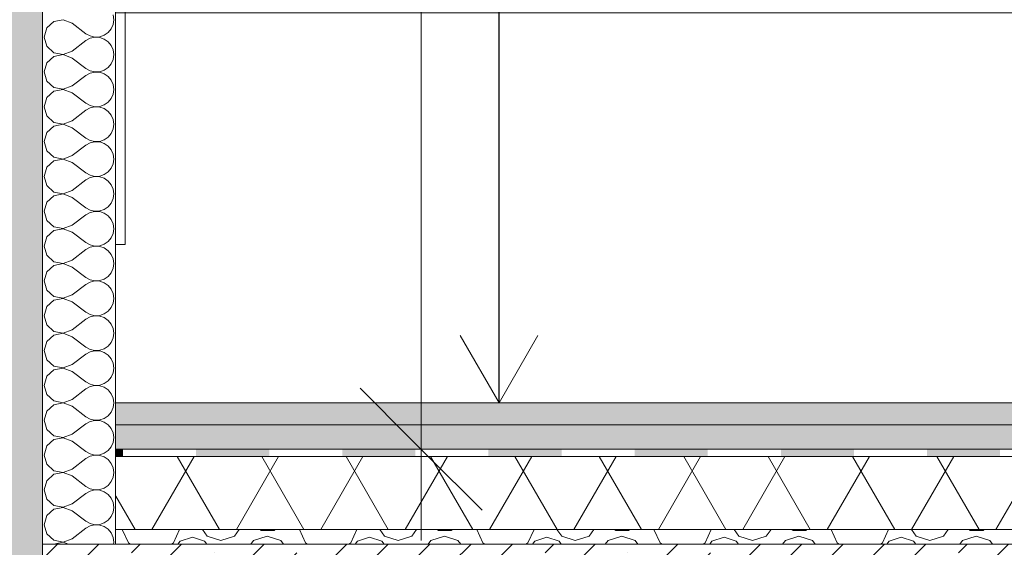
# Model space of a CAD drawing. Header units: millimetres. Extents: x -467606 to 1964440, y -17510 to 201584.
# Tile 13 of 43: x -457862 to -455841, y 3894 to 4976. Entities that reach past the tile are written whole.
import ezdxf

# ---------------------------------------------------------------- set-up
doc = ezdxf.new("R2010")
doc.units = ezdxf.units.MM
doc.header["$MEASUREMENT"] = 0
doc.set_wipeout_variables(frame=1)
doc.linetypes.add('Wipeout_Contour', pattern=[1000, 0, -1000])
for name, color, linetype, lineweight in [('0_Ном._пера__1', 7, 'Continuous', 0), ('0_Ном._пера__120', 7, 'Continuous', 0), ('АР-Стены_внешние_.АР_Ном._пера__1', 7, 'Continuous', 0), ('АР-Стены_внешние_.АР_Ном._пера__120', 7, 'Continuous', 0), ('АР-Стены_внутренние_пилоны.АР_Ном._пера__1', 7, 'Continuous', 0), ('АР-Чертеж-Размеры.АР_Ном._пера__1', 7, 'Continuous', 0), ('Разрез_Заливки_Ном._пера__1', 7, 'Continuous', 0)]:
    doc.layers.add(name, color=color, linetype=linetype, lineweight=lineweight)
for name, color, linetype in [('АР-Стены_внешние_.АР', 7, 'Continuous'), ('АР-Чертеж-Размеры.АР', 7, 'Continuous'), ('Разрез_Заливки', 7, 'Continuous')]:
    doc.layers.add(name, color=color, linetype=linetype)
doc.styles.add('РЎР“Р•РќР•Р\xa0Р\x98Р\xa0_РЎРўР\x98Р›Р¬_1', font='arial.ttf')
doc.styles.add('РЎР“Р•РќР•Р\xa0Р\x98Р\xa0_РЎРўР\x98Р›Р¬_2', font='arial.ttf')
doc.dimstyles.new('СГЕНЕРИР_СТИЛЬ__2', dxfattribs={"dimtxt": 350, "dimasz": 237.5, "dimexe": 0.18, "dimexo": 300000, "dimgap": 0, "dimtad": 1, "dimlfac": 0.001, "dimzin": 0, "dimdsep": 46, "dimtxsty": 'РЎР“Р•РќР•Р\xa0Р\x98Р\xa0_РЎРўР\x98Р›Р¬_1', "dimblk": 'ARROWHEAD_6', "dimblk1": 'ARROWHEAD_6', "dimblk2": 'ARROWHEAD_6', "dimcen": 0.09, "dimclrd": 7, "dimclre": 7, "dimclrt": 7, "dimadec": 0, "dimazin": 0, "dimtfac": 1, "dimtdec": 4, "dimtmove": 0, "dimatfit": 3, "dimfxl": 1, "dimtolj": 1, "dimtzin": 0, "dimarcsym": 0})
doc.dimstyles.new('СГЕНЕРИР_СТИЛЬ__7', dxfattribs={"dimtxt": 400, "dimasz": 237.5, "dimexe": 0.18, "dimexo": 2000, "dimgap": 0, "dimtad": 1, "dimlfac": 0.001, "dimzin": 0, "dimdsep": 46, "dimtxsty": 'РЎР“Р•РќР•Р\xa0Р\x98Р\xa0_РЎРўР\x98Р›Р¬_2', "dimblk": 'ARROWHEAD_6', "dimblk1": 'ARROWHEAD_6', "dimblk2": 'ARROWHEAD_6', "dimcen": 0.09, "dimclrd": 7, "dimclre": 7, "dimclrt": 7, "dimadec": 0, "dimazin": 0, "dimtfac": 1, "dimtdec": 4, "dimtmove": 0, "dimatfit": 3, "dimfxl": 1, "dimtolj": 1, "dimtzin": 0, "dimarcsym": 0})
doc.dimstyles.new('СГЕНЕРИР_СТИЛЬ__9', dxfattribs={"dimtxt": 0.18, "dimasz": 152, "dimexe": 0.18, "dimexo": 0.0625, "dimgap": 0, "dimtad": 0, "dimtih": 1, "dimtoh": 1, "dimdec": 4, "dimzin": 0, "dimdsep": 46, "dimcen": 0.09, "dimadec": 0, "dimazin": 0, "dimtfac": 1, "dimtdec": 4, "dimtmove": 0, "dimatfit": 3, "dimldrblk": 'ARROWHEAD_14', "dimfxl": 1, "dimtolj": 1, "dimtzin": 0, "dimarcsym": 0})
pattern_1 = [(0, (0, 0), (0, 259.80762), [16.25, -133.75]), (0, (75, 129.9), (0, 259.80762), [16.25, -133.75]), (60, (0, 0), (-225, 129.90381), [16.25, -133.75]), (60, (150, 0), (-225, 129.90381), [16.25, -133.75]), (120, (16.25, 0), (225, 129.90381), [16.25, -133.75]), (120, (166.25, 0), (225, 129.90381), [16.25, -133.75]), (0, (0, 25), (0, 50), [0, -50, 0, -75]), (45, (25, 25), (-35.355339, 35.355339), [0, -37.5, 0, -62.5])]
pattern_2 = [(45, (0, 0), (-84.852814, 84.852814), []), (45, (-42.43, 42.43), (-84.852814, 84.852814), [90, -30, 0, -30])]

# ---------------------------------------------------------------- blocks, each defined once
blk = doc.blocks.new('*X11')
at = {"layer": 'Разрез_Заливки_Ном._пера__1', "color": 7, "linetype": 'Continuous', "lineweight": 0}
for p, q in [((-457784.6, 3916.6), (-457774.9, 3930)), ((-457732.2, 3930), (-457729.8, 3927.9)), ((-457729.8, 3927.9), (-457703.5, 3927.9)), ((-457703.5, 3927.9), (-457701.1, 3930)), ((-457651.3, 3930), (-457638.8, 3902.6)), ((-457546.3, 3902.6), (-457533.8, 3930)), ((-457486.8, 3930), (-457477, 3916.6)), ((-457420.9, 3916.6), (-457411.2, 3930)), ((-457368.5, 3930), (-457366.1, 3927.9)), ((-457366.1, 3927.9), (-457339.8, 3927.9)), ((-457339.8, 3927.9), (-457337.4, 3930)), ((-457287.6, 3930), (-457275.1, 3902.6)), ((-457182.6, 3902.6), (-457170.1, 3930)), ((-457123.1, 3930), (-457113.3, 3916.6)), ((-457057.2, 3916.6), (-457047.5, 3930)), ((-457004.8, 3930), (-457002.3, 3927.9)), ((-457002.3, 3927.9), (-456976.1, 3927.9)), ((-456976.1, 3927.9), (-456973.7, 3930)), ((-456923.9, 3930), (-456911.4, 3902.6)), ((-456818.9, 3902.6), (-456806.4, 3930)), ((-456759.4, 3930), (-456749.6, 3916.6)), ((-456693.5, 3916.6), (-456683.8, 3930)), ((-456641.1, 3930), (-456638.6, 3927.9)), ((-456638.6, 3927.9), (-456612.4, 3927.9)), ((-456612.4, 3927.9), (-456609.9, 3930)), ((-456560.2, 3930), (-456547.7, 3902.6)), ((-456455.1, 3902.6), (-456442.6, 3930)), ((-456395.6, 3930), (-456385.9, 3916.6)), ((-456329.8, 3916.6), (-456320, 3930)), ((-456277.4, 3930), (-456274.9, 3927.9)), ((-456274.9, 3927.9), (-456248.7, 3927.9)), ((-456248.7, 3927.9), (-456246.2, 3930)), ((-456196.5, 3930), (-456184, 3902.6)), ((-456091.4, 3902.6), (-456078.9, 3930)), ((-456031.9, 3930), (-456022.2, 3916.6)), ((-455966.1, 3916.6), (-455956.3, 3930)), ((-455913.7, 3930), (-455911.2, 3927.9)), ((-455911.2, 3927.9), (-455885, 3927.9)), ((-455885, 3927.9), (-455882.5, 3930)), ((-457815.1, 3908.2), (-457812.7, 3907.5)), ((-457812.7, 3907.5), (-457784.6, 3916.6)), ((-457745.5, 3907.9), (-457751.2, 3900)), ((-457717.7, 3916.9), (-457745.5, 3907.9)), ((-457689.9, 3907.9), (-457717.7, 3916.9)), ((-457684.1, 3900), (-457689.9, 3907.9)), ((-457638.8, 3902.6), (-457634.7, 3900)), ((-457550.3, 3900), (-457546.3, 3902.6)), ((-457532.4, 3906.2), (-457537, 3900)), ((-457507.4, 3914.3), (-457532.4, 3906.2)), ((-457482.4, 3906.2), (-457507.4, 3914.3)), ((-457477.9, 3900), (-457482.4, 3906.2)), ((-457477, 3916.6), (-457449, 3907.5)), ((-457449, 3907.5), (-457420.9, 3916.6)), ((-457381.8, 3907.9), (-457387.5, 3900)), ((-457354, 3916.9), (-457381.8, 3907.9)), ((-457326.1, 3907.9), (-457354, 3916.9)), ((-457320.4, 3900), (-457326.1, 3907.9)), ((-457275.1, 3902.6), (-457271, 3900)), ((-457186.6, 3900), (-457182.6, 3902.6)), ((-457168.7, 3906.2), (-457173.2, 3900)), ((-457143.7, 3914.3), (-457168.7, 3906.2)), ((-457118.7, 3906.2), (-457143.7, 3914.3)), ((-457114.2, 3900), (-457118.7, 3906.2)), ((-457113.3, 3916.6), (-457085.3, 3907.5)), ((-457085.3, 3907.5), (-457057.2, 3916.6)), ((-457018.1, 3907.9), (-457023.8, 3900)), ((-456990.2, 3916.9), (-457018.1, 3907.9)), ((-456962.4, 3907.9), (-456990.2, 3916.9)), ((-456956.7, 3900), (-456962.4, 3907.9)), ((-456911.4, 3902.6), (-456907.3, 3900)), ((-456822.9, 3900), (-456818.9, 3902.6)), ((-456805, 3906.2), (-456809.5, 3900)), ((-456780, 3914.3), (-456805, 3906.2)), ((-456755, 3906.2), (-456780, 3914.3)), ((-456750.5, 3900), (-456755, 3906.2)), ((-456749.6, 3916.6), (-456721.6, 3907.5)), ((-456721.6, 3907.5), (-456693.5, 3916.6)), ((-456654.3, 3907.9), (-456660.1, 3900)), ((-456626.5, 3916.9), (-456654.3, 3907.9)), ((-456598.7, 3907.9), (-456626.5, 3916.9)), ((-456593, 3900), (-456598.7, 3907.9)), ((-456547.7, 3902.6), (-456543.6, 3900)), ((-456459.2, 3900), (-456455.1, 3902.6)), ((-456441.3, 3906.2), (-456445.8, 3900)), ((-456416.3, 3914.3), (-456441.3, 3906.2)), ((-456391.3, 3906.2), (-456416.3, 3914.3)), ((-456386.8, 3900), (-456391.3, 3906.2)), ((-456385.9, 3916.6), (-456357.8, 3907.5)), ((-456357.8, 3907.5), (-456329.8, 3916.6)), ((-456290.6, 3907.9), (-456296.4, 3900)), ((-456262.8, 3916.9), (-456290.6, 3907.9)), ((-456235, 3907.9), (-456262.8, 3916.9)), ((-456229.3, 3900), (-456235, 3907.9)), ((-456184, 3902.6), (-456179.9, 3900)), ((-456095.5, 3900), (-456091.4, 3902.6)), ((-456077.6, 3906.2), (-456082.1, 3900)), ((-456052.6, 3914.3), (-456077.6, 3906.2)), ((-456027.6, 3906.2), (-456052.6, 3914.3)), ((-456023.1, 3900), (-456027.6, 3906.2)), ((-456022.2, 3916.6), (-455994.1, 3907.5)), ((-455994.1, 3907.5), (-455966.1, 3916.6)), ((-455926.9, 3907.9), (-455932.7, 3900)), ((-455899.1, 3916.9), (-455926.9, 3907.9)), ((-455871.3, 3907.9), (-455899.1, 3916.9)), ((-455865.6, 3900), (-455871.3, 3907.9))]:
    blk.add_line(p, q, dxfattribs=at)
blk = doc.blocks.new('Штриховка_5_3', base_point=(0, 0))
at = {"color": 254, "linetype": 'Wipeout_Contour', "lineweight": 0, "ltscale": 1815908.31883856}
blk.add_wipeout([(-457815.1, 3900), (-450105.3, 3900), (-450105.3, 3930), (-457815.1, 3930)], dxfattribs=at).dxf.layer = 'Разрез_Заливки'
at = {"layer": 'Разрез_Заливки_Ном._пера__1', "color": 7, "linetype": 'Continuous', "lineweight": 0, "flags": 128}
blk.add_lwpolyline([(-457815.1, 3900), (-450105.3, 3900), (-450105.3, 3930), (-457815.1, 3930)], close=True, dxfattribs=at)
at = {"layer": 'Разрез_Заливки_Ном._пера__1', "color": 7, "linetype": 'Continuous', "lineweight": 0}
blk.add_blockref('*X11', (0, 0), dxfattribs=at)
blk = doc.blocks.new('*X23')
at = {"layer": 'Разрез_Заливки', "linetype": 'Continuous', "lineweight": 0, "true_color": 0x000000}
for points in [[(-457665.1, 4095), (-457665.1, 4080), (-457649.8, 4080), (-457649.8, 4095)], [(-457349.8, 4095), (-457499.8, 4095), (-457499.8, 4080), (-457349.8, 4080)], [(-457049.8, 4095), (-457199.8, 4095), (-457199.8, 4080), (-457049.8, 4080)], [(-456749.8, 4095), (-456899.8, 4095), (-456899.8, 4080), (-456749.8, 4080)], [(-456449.8, 4095), (-456599.8, 4095), (-456599.8, 4080), (-456449.8, 4080)], [(-456149.8, 4095), (-456299.8, 4095), (-456299.8, 4080), (-456149.8, 4080)], [(-455849.8, 4095), (-455999.8, 4095), (-455999.8, 4080), (-455849.8, 4080)]]:
    blk.add_hatch(color=18, dxfattribs=at).paths.add_polyline_path(points)
blk = doc.blocks.new('Штриховка_11_3', base_point=(0, 0))
at = {"color": 254, "linetype": 'Wipeout_Contour', "lineweight": 0, "ltscale": 1815614.411783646}
blk.add_wipeout([(-457665.1, 4080), (-450105.3, 4080), (-450105.3, 4095), (-457665.1, 4095)], dxfattribs=at).dxf.layer = 'Разрез_Заливки'
at = {"layer": 'Разрез_Заливки_Ном._пера__1', "color": 7, "linetype": 'Continuous', "lineweight": 0, "flags": 128}
blk.add_lwpolyline([(-457665.1, 4080), (-450105.3, 4080), (-450105.3, 4095), (-457665.1, 4095)], close=True, dxfattribs=at)
at = {"layer": 'Разрез_Заливки_Ном._пера__1', "color": 7, "linetype": 'Continuous', "lineweight": 0}
blk.add_blockref('*X23', (0, 0), dxfattribs=at)
blk = doc.blocks.new('*X127')
at = {"layer": 'АР-Стены_внешние_.АР_Ном._пера__120', "color": 7, "linetype": 'Continuous', "lineweight": 0}
for p, q in [((-457791.8, 4971.9), (-457806.2, 4958.8)), ((-457772.6, 4975.6), (-457791.8, 4971.9)), ((-457754.4, 4968.6), (-457772.6, 4975.6)), ((-457668.7, 4975.7), (-457670, 4985.5)), ((-457670, 4966), (-457668.7, 4975.7)), ((-457806.2, 4958.8), (-457811.5, 4940)), ((-457754.4, 4968.6), (-457725.8, 4947.1)), ((-457680.3, 4949.4), (-457674, 4956.9)), ((-457674, 4956.9), (-457670, 4966)), ((-457811.5, 4940), (-457806.2, 4921.2)), ((-457754.4, 4911.4), (-457725.8, 4932.9)), ((-457725.8, 4947.1), (-457717.2, 4942.4)), ((-457717.2, 4937.6), (-457725.8, 4932.9)), ((-457717.2, 4942.4), (-457707.6, 4940.1)), ((-457707.6, 4939.9), (-457717.2, 4937.6)), ((-457707.6, 4940.1), (-457697.7, 4940.6)), ((-457697.7, 4939.4), (-457707.6, 4939.9)), ((-457697.7, 4940.6), (-457688.4, 4943.8)), ((-457688.4, 4936.2), (-457697.7, 4939.4)), ((-457688.4, 4943.8), (-457680.3, 4949.4)), ((-457680.3, 4930.6), (-457688.4, 4936.2)), ((-457674, 4923.1), (-457680.3, 4930.6)), ((-457806.2, 4921.2), (-457791.8, 4908.1)), ((-457772.6, 4904.4), (-457754.4, 4911.4)), ((-457670, 4914), (-457674, 4923.1)), ((-457668.7, 4904.3), (-457670, 4914)), ((-457791.8, 4900.5), (-457806.2, 4887.3)), ((-457791.8, 4908.1), (-457772.6, 4904.4)), ((-457772.6, 4904.1), (-457791.8, 4900.5)), ((-457754.4, 4897.1), (-457772.6, 4904.1)), ((-457754.4, 4897.1), (-457725.8, 4875.7)), ((-457674, 4885.5), (-457670, 4894.5)), ((-457670, 4894.5), (-457668.7, 4904.3)), ((-457806.2, 4887.3), (-457811.5, 4868.6)), ((-457725.8, 4875.7), (-457717.2, 4870.9)), ((-457717.2, 4870.9), (-457707.6, 4868.7)), ((-457697.7, 4869.2), (-457688.4, 4872.3)), ((-457688.4, 4872.3), (-457680.3, 4877.9)), ((-457680.3, 4877.9), (-457674, 4885.5)), ((-457811.5, 4868.6), (-457806.2, 4849.8)), ((-457806.2, 4849.8), (-457791.8, 4836.6)), ((-457754.4, 4840), (-457725.8, 4861.4)), ((-457717.2, 4866.2), (-457725.8, 4861.4)), ((-457707.6, 4868.4), (-457717.2, 4866.2)), ((-457707.6, 4868.7), (-457697.7, 4869.2)), ((-457697.7, 4867.9), (-457707.6, 4868.4)), ((-457688.4, 4864.8), (-457697.7, 4867.9)), ((-457680.3, 4859.2), (-457688.4, 4864.8)), ((-457674, 4851.6), (-457680.3, 4859.2)), ((-457670, 4842.6), (-457674, 4851.6)), ((-457791.8, 4836.6), (-457772.6, 4833)), ((-457772.6, 4832.7), (-457791.8, 4829.1)), ((-457772.6, 4833), (-457754.4, 4840)), ((-457754.4, 4825.7), (-457772.6, 4832.7)), ((-457668.7, 4832.9), (-457670, 4842.6)), ((-457670, 4823.1), (-457668.7, 4832.9)), ((-457806.2, 4815.9), (-457811.5, 4797.1)), ((-457791.8, 4829.1), (-457806.2, 4815.9)), ((-457754.4, 4825.7), (-457725.8, 4804.3)), ((-457680.3, 4806.5), (-457674, 4814.1)), ((-457674, 4814.1), (-457670, 4823.1)), ((-457811.5, 4797.1), (-457806.2, 4778.4)), ((-457754.4, 4768.6), (-457725.8, 4790)), ((-457725.8, 4804.3), (-457717.2, 4799.5)), ((-457717.2, 4794.8), (-457725.8, 4790)), ((-457717.2, 4799.5), (-457707.6, 4797.3)), ((-457707.6, 4797), (-457717.2, 4794.8)), ((-457707.6, 4797.3), (-457697.7, 4797.8)), ((-457697.7, 4796.5), (-457707.6, 4797)), ((-457697.7, 4797.8), (-457688.4, 4800.9)), ((-457688.4, 4793.4), (-457697.7, 4796.5)), ((-457688.4, 4800.9), (-457680.3, 4806.5)), ((-457680.3, 4787.8), (-457688.4, 4793.4)), ((-457806.2, 4778.4), (-457791.8, 4765.2)), ((-457772.6, 4761.6), (-457754.4, 4768.6)), ((-457674, 4780.2), (-457680.3, 4787.8)), ((-457670, 4771.2), (-457674, 4780.2)), ((-457668.7, 4761.4), (-457670, 4771.2)), ((-457791.8, 4757.7), (-457806.2, 4744.5)), ((-457791.8, 4765.2), (-457772.6, 4761.6)), ((-457772.6, 4761.3), (-457791.8, 4757.7)), ((-457754.4, 4754.3), (-457772.6, 4761.3)), ((-457754.4, 4754.3), (-457725.8, 4732.9)), ((-457674, 4742.7), (-457670, 4751.7)), ((-457670, 4751.7), (-457668.7, 4761.4)), ((-457806.2, 4744.5), (-457811.5, 4725.7)), ((-457725.8, 4732.9), (-457717.2, 4728.1)), ((-457697.7, 4726.3), (-457688.4, 4729.5)), ((-457688.4, 4729.5), (-457680.3, 4735.1)), ((-457680.3, 4735.1), (-457674, 4742.7)), ((-457811.5, 4725.7), (-457806.2, 4706.9)), ((-457754.4, 4697.1), (-457725.8, 4718.6)), ((-457717.2, 4723.3), (-457725.8, 4718.6)), ((-457717.2, 4728.1), (-457707.6, 4725.9)), ((-457707.6, 4725.6), (-457717.2, 4723.3)), ((-457707.6, 4725.9), (-457697.7, 4726.3)), ((-457697.7, 4725.1), (-457707.6, 4725.6)), ((-457688.4, 4721.9), (-457697.7, 4725.1)), ((-457680.3, 4716.4), (-457688.4, 4721.9)), ((-457674, 4708.8), (-457680.3, 4716.4)), ((-457670, 4699.8), (-457674, 4708.8)), ((-457806.2, 4706.9), (-457791.8, 4693.8)), ((-457791.8, 4693.8), (-457772.6, 4690.1)), ((-457772.6, 4689.9), (-457791.8, 4686.2)), ((-457772.6, 4690.1), (-457754.4, 4697.1)), ((-457754.4, 4682.9), (-457772.6, 4689.9)), ((-457668.7, 4690), (-457670, 4699.8)), ((-457670, 4680.2), (-457668.7, 4690)), ((-457806.2, 4673.1), (-457811.5, 4654.3)), ((-457791.8, 4686.2), (-457806.2, 4673.1)), ((-457754.4, 4682.9), (-457725.8, 4661.4)), ((-457680.3, 4663.6), (-457674, 4671.2)), ((-457674, 4671.2), (-457670, 4680.2)), ((-457811.5, 4654.3), (-457806.2, 4635.5)), ((-457725.8, 4661.4), (-457717.2, 4656.7)), ((-457717.2, 4651.9), (-457725.8, 4647.1)), ((-457717.2, 4656.7), (-457707.6, 4654.4)), ((-457707.6, 4654.1), (-457717.2, 4651.9)), ((-457707.6, 4654.4), (-457697.7, 4654.9)), ((-457697.7, 4653.7), (-457707.6, 4654.1)), ((-457697.7, 4654.9), (-457688.4, 4658.1)), ((-457688.4, 4650.5), (-457697.7, 4653.7)), ((-457688.4, 4658.1), (-457680.3, 4663.6)), ((-457680.3, 4644.9), (-457688.4, 4650.5)), ((-457806.2, 4635.5), (-457791.8, 4622.3)), ((-457754.4, 4625.7), (-457725.8, 4647.1)), ((-457674, 4637.3), (-457680.3, 4644.9)), ((-457670, 4628.3), (-457674, 4637.3)), ((-457668.7, 4618.6), (-457670, 4628.3)), ((-457791.8, 4614.8), (-457806.2, 4601.6)), ((-457791.8, 4622.3), (-457772.6, 4618.7)), ((-457772.6, 4618.4), (-457791.8, 4614.8)), ((-457772.6, 4618.7), (-457754.4, 4625.7)), ((-457754.4, 4611.4), (-457772.6, 4618.4)), ((-457754.4, 4611.4), (-457725.8, 4590)), ((-457674, 4599.8), (-457670, 4608.8)), ((-457670, 4608.8), (-457668.7, 4618.6)), ((-457806.2, 4601.6), (-457811.5, 4582.9)), ((-457725.8, 4590), (-457717.2, 4585.2)), ((-457688.4, 4586.6), (-457680.3, 4592.2)), ((-457680.3, 4592.2), (-457674, 4599.8)), ((-457811.5, 4582.9), (-457806.2, 4564.1)), ((-457754.4, 4554.3), (-457725.8, 4575.7)), ((-457717.2, 4580.5), (-457725.8, 4575.7)), ((-457717.2, 4585.2), (-457707.6, 4583)), ((-457707.6, 4582.7), (-457717.2, 4580.5)), ((-457707.6, 4583), (-457697.7, 4583.5)), ((-457697.7, 4582.2), (-457707.6, 4582.7)), ((-457697.7, 4583.5), (-457688.4, 4586.6)), ((-457688.4, 4579.1), (-457697.7, 4582.2)), ((-457680.3, 4573.5), (-457688.4, 4579.1)), ((-457674, 4565.9), (-457680.3, 4573.5)), ((-457806.2, 4564.1), (-457791.8, 4550.9)), ((-457791.8, 4550.9), (-457772.6, 4547.3)), ((-457772.6, 4547), (-457791.8, 4543.4)), ((-457772.6, 4547.3), (-457754.4, 4554.3)), ((-457754.4, 4540), (-457772.6, 4547)), ((-457670, 4556.9), (-457674, 4565.9)), ((-457668.7, 4547.1), (-457670, 4556.9)), ((-457670, 4537.4), (-457668.7, 4547.1)), ((-457806.2, 4530.2), (-457811.5, 4511.4)), ((-457791.8, 4543.4), (-457806.2, 4530.2)), ((-457754.4, 4540), (-457725.8, 4518.6)), ((-457680.3, 4520.8), (-457674, 4528.4)), ((-457674, 4528.4), (-457670, 4537.4)), ((-457811.5, 4511.4), (-457806.2, 4492.7)), ((-457725.8, 4518.6), (-457717.2, 4513.8)), ((-457717.2, 4509.1), (-457725.8, 4504.3)), ((-457717.2, 4513.8), (-457707.6, 4511.6)), ((-457707.6, 4511.3), (-457717.2, 4509.1)), ((-457707.6, 4511.6), (-457697.7, 4512.1)), ((-457697.7, 4510.8), (-457707.6, 4511.3)), ((-457697.7, 4512.1), (-457688.4, 4515.2)), ((-457688.4, 4507.7), (-457697.7, 4510.8)), ((-457688.4, 4515.2), (-457680.3, 4520.8)), ((-457680.3, 4502.1), (-457688.4, 4507.7)), ((-457806.2, 4492.7), (-457791.8, 4479.5)), ((-457754.4, 4482.9), (-457725.8, 4504.3)), ((-457674, 4494.5), (-457680.3, 4502.1)), ((-457670, 4485.5), (-457674, 4494.5)), ((-457791.8, 4471.9), (-457806.2, 4458.8)), ((-457791.8, 4479.5), (-457772.6, 4475.9)), ((-457772.6, 4475.6), (-457791.8, 4471.9)), ((-457772.6, 4475.9), (-457754.4, 4482.9)), ((-457754.4, 4468.6), (-457772.6, 4475.6)), ((-457754.4, 4468.6), (-457725.8, 4447.1)), ((-457674, 4456.9), (-457670, 4466)), ((-457668.7, 4475.7), (-457670, 4485.5)), ((-457670, 4466), (-457668.7, 4475.7)), ((-457806.2, 4458.8), (-457811.5, 4440)), ((-457725.8, 4447.1), (-457717.2, 4442.4)), ((-457688.4, 4443.8), (-457680.3, 4449.4)), ((-457680.3, 4449.4), (-457674, 4456.9)), ((-457811.5, 4440), (-457806.2, 4421.2)), ((-457754.4, 4411.4), (-457725.8, 4432.9)), ((-457717.2, 4437.6), (-457725.8, 4432.9)), ((-457717.2, 4442.4), (-457707.6, 4440.1)), ((-457707.6, 4439.9), (-457717.2, 4437.6)), ((-457707.6, 4440.1), (-457697.7, 4440.6)), ((-457697.7, 4439.4), (-457707.6, 4439.9)), ((-457697.7, 4440.6), (-457688.4, 4443.8)), ((-457688.4, 4436.2), (-457697.7, 4439.4)), ((-457680.3, 4430.6), (-457688.4, 4436.2)), ((-457674, 4423.1), (-457680.3, 4430.6)), ((-457806.2, 4421.2), (-457791.8, 4408.1)), ((-457791.8, 4408.1), (-457772.6, 4404.4)), ((-457772.6, 4404.4), (-457754.4, 4411.4)), ((-457670, 4414), (-457674, 4423.1)), ((-457668.7, 4404.3), (-457670, 4414)), ((-457806.2, 4387.3), (-457811.5, 4368.6)), ((-457791.8, 4400.5), (-457806.2, 4387.3)), ((-457772.6, 4404.1), (-457791.8, 4400.5)), ((-457754.4, 4397.1), (-457772.6, 4404.1)), ((-457754.4, 4397.1), (-457725.8, 4375.7)), ((-457680.3, 4377.9), (-457674, 4385.5)), ((-457674, 4385.5), (-457670, 4394.5)), ((-457670, 4394.5), (-457668.7, 4404.3)), ((-457811.5, 4368.6), (-457806.2, 4349.8)), ((-457725.8, 4375.7), (-457717.2, 4370.9)), ((-457717.2, 4366.2), (-457725.8, 4361.4)), ((-457717.2, 4370.9), (-457707.6, 4368.7)), ((-457707.6, 4368.4), (-457717.2, 4366.2)), ((-457707.6, 4368.7), (-457697.7, 4369.2)), ((-457697.7, 4367.9), (-457707.6, 4368.4)), ((-457697.7, 4369.2), (-457688.4, 4372.3)), ((-457688.4, 4364.8), (-457697.7, 4367.9)), ((-457688.4, 4372.3), (-457680.3, 4377.9)), ((-457680.3, 4359.2), (-457688.4, 4364.8)), ((-457806.2, 4349.8), (-457791.8, 4336.6)), ((-457754.4, 4340), (-457725.8, 4361.4)), ((-457674, 4351.6), (-457680.3, 4359.2)), ((-457670, 4342.6), (-457674, 4351.6)), ((-457791.8, 4329.1), (-457806.2, 4315.9)), ((-457791.8, 4336.6), (-457772.6, 4333)), ((-457772.6, 4332.7), (-457791.8, 4329.1)), ((-457772.6, 4333), (-457754.4, 4340)), ((-457754.4, 4325.7), (-457772.6, 4332.7)), ((-457754.4, 4325.7), (-457725.8, 4304.3)), ((-457668.7, 4332.9), (-457670, 4342.6)), ((-457670, 4323.1), (-457668.7, 4332.9)), ((-457806.2, 4315.9), (-457811.5, 4297.1)), ((-457725.8, 4304.3), (-457717.2, 4299.5)), ((-457688.4, 4300.9), (-457680.3, 4306.5)), ((-457680.3, 4306.5), (-457674, 4314.1)), ((-457674, 4314.1), (-457670, 4323.1)), ((-457811.5, 4297.1), (-457806.2, 4278.4)), ((-457754.4, 4268.6), (-457725.8, 4290)), ((-457717.2, 4294.8), (-457725.8, 4290)), ((-457717.2, 4299.5), (-457707.6, 4297.3)), ((-457707.6, 4297), (-457717.2, 4294.8)), ((-457707.6, 4297.3), (-457697.7, 4297.8)), ((-457697.7, 4296.5), (-457707.6, 4297)), ((-457697.7, 4297.8), (-457688.4, 4300.9)), ((-457688.4, 4293.4), (-457697.7, 4296.5)), ((-457680.3, 4287.8), (-457688.4, 4293.4)), ((-457674, 4280.2), (-457680.3, 4287.8)), ((-457806.2, 4278.4), (-457791.8, 4265.2)), ((-457791.8, 4265.2), (-457772.6, 4261.6)), ((-457772.6, 4261.6), (-457754.4, 4268.6)), ((-457670, 4271.2), (-457674, 4280.2)), ((-457668.7, 4261.4), (-457670, 4271.2)), ((-457806.2, 4244.5), (-457811.5, 4225.7)), ((-457791.8, 4257.7), (-457806.2, 4244.5)), ((-457772.6, 4261.3), (-457791.8, 4257.7)), ((-457754.4, 4254.3), (-457772.6, 4261.3)), ((-457754.4, 4254.3), (-457725.8, 4232.9)), ((-457674, 4242.7), (-457670, 4251.7)), ((-457670, 4251.7), (-457668.7, 4261.4)), ((-457811.5, 4225.7), (-457806.2, 4206.9)), ((-457725.8, 4232.9), (-457717.2, 4228.1)), ((-457717.2, 4223.3), (-457725.8, 4218.6)), ((-457717.2, 4228.1), (-457707.6, 4225.9)), ((-457707.6, 4225.6), (-457717.2, 4223.3)), ((-457707.6, 4225.9), (-457697.7, 4226.3)), ((-457697.7, 4225.1), (-457707.6, 4225.6)), ((-457697.7, 4226.3), (-457688.4, 4229.5)), ((-457688.4, 4221.9), (-457697.7, 4225.1)), ((-457688.4, 4229.5), (-457680.3, 4235.1)), ((-457680.3, 4235.1), (-457674, 4242.7)), ((-457806.2, 4206.9), (-457791.8, 4193.8)), ((-457754.4, 4197.1), (-457725.8, 4218.6)), ((-457680.3, 4216.4), (-457688.4, 4221.9)), ((-457674, 4208.8), (-457680.3, 4216.4)), ((-457670, 4199.8), (-457674, 4208.8)), ((-457791.8, 4186.2), (-457806.2, 4173.1)), ((-457791.8, 4193.8), (-457772.6, 4190.1)), ((-457772.6, 4189.9), (-457791.8, 4186.2)), ((-457772.6, 4190.1), (-457754.4, 4197.1)), ((-457754.4, 4182.9), (-457772.6, 4189.9)), ((-457754.4, 4182.9), (-457725.8, 4161.4)), ((-457668.7, 4190), (-457670, 4199.8)), ((-457670, 4180.2), (-457668.7, 4190)), ((-457806.2, 4173.1), (-457811.5, 4154.3)), ((-457688.4, 4158.1), (-457680.3, 4163.6)), ((-457680.3, 4163.6), (-457674, 4171.2)), ((-457674, 4171.2), (-457670, 4180.2)), ((-457811.5, 4154.3), (-457806.2, 4135.5)), ((-457754.4, 4125.7), (-457725.8, 4147.1)), ((-457725.8, 4161.4), (-457717.2, 4156.7)), ((-457717.2, 4151.9), (-457725.8, 4147.1)), ((-457717.2, 4156.7), (-457707.6, 4154.4)), ((-457707.6, 4154.1), (-457717.2, 4151.9)), ((-457707.6, 4154.4), (-457697.7, 4154.9)), ((-457697.7, 4153.7), (-457707.6, 4154.1)), ((-457697.7, 4154.9), (-457688.4, 4158.1)), ((-457688.4, 4150.5), (-457697.7, 4153.7)), ((-457680.3, 4144.9), (-457688.4, 4150.5)), ((-457674, 4137.3), (-457680.3, 4144.9)), ((-457806.2, 4135.5), (-457791.8, 4122.3)), ((-457791.8, 4122.3), (-457772.6, 4118.7)), ((-457772.6, 4118.7), (-457754.4, 4125.7)), ((-457670, 4128.3), (-457674, 4137.3)), ((-457668.7, 4118.6), (-457670, 4128.3)), ((-457791.8, 4114.8), (-457806.2, 4101.6)), ((-457772.6, 4118.4), (-457791.8, 4114.8)), ((-457754.4, 4111.4), (-457772.6, 4118.4)), ((-457754.4, 4111.4), (-457725.8, 4090)), ((-457674, 4099.8), (-457670, 4108.8)), ((-457670, 4108.8), (-457668.7, 4118.6)), ((-457806.2, 4101.6), (-457811.5, 4082.9)), ((-457811.5, 4082.9), (-457806.2, 4064.1)), ((-457725.8, 4090), (-457717.2, 4085.2)), ((-457717.2, 4085.2), (-457707.6, 4083)), ((-457707.6, 4082.7), (-457717.2, 4080.5)), ((-457707.6, 4083), (-457697.7, 4083.5)), ((-457697.7, 4082.2), (-457707.6, 4082.7)), ((-457697.7, 4083.5), (-457688.4, 4086.6)), ((-457688.4, 4079.1), (-457697.7, 4082.2)), ((-457688.4, 4086.6), (-457680.3, 4092.2)), ((-457680.3, 4092.2), (-457674, 4099.8)), ((-457806.2, 4064.1), (-457791.8, 4050.9)), ((-457754.4, 4054.3), (-457725.8, 4075.7)), ((-457717.2, 4080.5), (-457725.8, 4075.7)), ((-457680.3, 4073.5), (-457688.4, 4079.1)), ((-457674, 4065.9), (-457680.3, 4073.5)), ((-457670, 4056.9), (-457674, 4065.9)), ((-457791.8, 4043.4), (-457806.2, 4030.2)), ((-457791.8, 4050.9), (-457772.6, 4047.3)), ((-457772.6, 4047), (-457791.8, 4043.4)), ((-457772.6, 4047.3), (-457754.4, 4054.3)), ((-457754.4, 4040), (-457772.6, 4047)), ((-457668.7, 4047.1), (-457670, 4056.9)), ((-457670, 4037.4), (-457668.7, 4047.1)), ((-457806.2, 4030.2), (-457811.5, 4011.4)), ((-457754.4, 4040), (-457725.8, 4018.6)), ((-457680.3, 4020.8), (-457674, 4028.4)), ((-457674, 4028.4), (-457670, 4037.4)), ((-457811.5, 4011.4), (-457806.2, 3992.7)), ((-457754.4, 3982.9), (-457725.8, 4004.3)), ((-457725.8, 4018.6), (-457717.2, 4013.8)), ((-457717.2, 4009.1), (-457725.8, 4004.3)), ((-457717.2, 4013.8), (-457707.6, 4011.6)), ((-457707.6, 4011.3), (-457717.2, 4009.1)), ((-457707.6, 4011.6), (-457697.7, 4012.1)), ((-457697.7, 4010.8), (-457707.6, 4011.3)), ((-457697.7, 4012.1), (-457688.4, 4015.2)), ((-457688.4, 4007.7), (-457697.7, 4010.8)), ((-457688.4, 4015.2), (-457680.3, 4020.8)), ((-457680.3, 4002.1), (-457688.4, 4007.7)), ((-457674, 3994.5), (-457680.3, 4002.1)), ((-457806.2, 3992.7), (-457791.8, 3979.5)), ((-457772.6, 3975.9), (-457754.4, 3982.9)), ((-457670, 3985.5), (-457674, 3994.5)), ((-457668.7, 3975.7), (-457670, 3985.5)), ((-457791.8, 3971.9), (-457806.2, 3958.8)), ((-457791.8, 3979.5), (-457772.6, 3975.9)), ((-457772.6, 3975.6), (-457791.8, 3971.9)), ((-457754.4, 3968.6), (-457772.6, 3975.6)), ((-457754.4, 3968.6), (-457725.8, 3947.1)), ((-457674, 3956.9), (-457670, 3966)), ((-457670, 3966), (-457668.7, 3975.7)), ((-457806.2, 3958.8), (-457811.5, 3940)), ((-457725.8, 3947.1), (-457717.2, 3942.4)), ((-457717.2, 3942.4), (-457707.6, 3940.1)), ((-457707.6, 3940.1), (-457697.7, 3940.6)), ((-457697.7, 3940.6), (-457688.4, 3943.8)), ((-457688.4, 3943.8), (-457680.3, 3949.4)), ((-457680.3, 3949.4), (-457674, 3956.9)), ((-457811.5, 3940), (-457806.2, 3921.2)), ((-457806.2, 3921.2), (-457791.8, 3908.1)), ((-457754.4, 3911.4), (-457725.8, 3932.9)), ((-457717.2, 3937.6), (-457725.8, 3932.9)), ((-457707.6, 3939.9), (-457717.2, 3937.6)), ((-457697.7, 3939.4), (-457707.6, 3939.9)), ((-457688.4, 3936.2), (-457697.7, 3939.4)), ((-457680.3, 3930.6), (-457688.4, 3936.2)), ((-457674, 3923.1), (-457680.3, 3930.6)), ((-457670, 3914), (-457674, 3923.1)), ((-457791.8, 3900.5), (-457792.3, 3900)), ((-457791.8, 3908.1), (-457772.6, 3904.4)), ((-457772.6, 3904.1), (-457791.8, 3900.5)), ((-457772.6, 3904.4), (-457754.4, 3911.4)), ((-457761.8, 3900), (-457772.6, 3904.1)), ((-457668.7, 3904.3), (-457670, 3914)), ((-457669.3, 3900), (-457668.7, 3904.3))]:
    blk.add_line(p, q, dxfattribs=at)
blk = doc.blocks.new('Штриховка_63_3', base_point=(0, 0))
at = {"color": 254, "linetype": 'Wipeout_Contour', "lineweight": 0, "ltscale": 1831096.103086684}
blk.add_wipeout([(-457665.1, 3900), (-457665.1, 6850), (-457815.1, 6850), (-457815.1, 3900)], dxfattribs=at).dxf.layer = 'АР-Стены_внешние_.АР'
at = {"layer": 'АР-Стены_внешние_.АР_Ном._пера__1', "color": 7, "linetype": 'Continuous', "lineweight": 0, "flags": 128}
blk.add_lwpolyline([(-457665.1, 3900), (-457815.1, 3900), (-457815.1, 6850), (-457665.1, 6850)], close=True, dxfattribs=at)
at = {"layer": 'АР-Стены_внешние_.АР_Ном._пера__120', "color": 7, "linetype": 'Continuous', "lineweight": 0}
blk.add_blockref('*X127', (0, 0), dxfattribs=at)
blk = doc.blocks.new('*D153')
at = {"layer": 'АР-Чертеж-Размеры.АР_Ном._пера__1', "color": 7, "linetype": 'Continuous', "lineweight": 0, "transparency": 16777216}
for p, q in [((-457038, 7640), (-457038, 7827.5)), ((-456913, 7515), (-457163, 7765)), ((-456803.6, 7640), (-457272.3, 7640)), ((-457038, 4095), (-457038, 7640)), ((-457163, 4220), (-456913, 3970)), ((-456803.6, 4095), (-457272.3, 4095)), ((-457038, 3907.5), (-457038, 4095))]:
    blk.add_line(p, q, dxfattribs=at)
at = {"layer": 'АР-Чертеж-Размеры.АР_Ном._пера__1', "color": 7, "lineweight": 0, "transparency": 16777216, "insert": (-457108, 5400.4), "char_height": 350, "attachment_point": 7, "rotation": 90, "style": 'РЎР“Р•РќР•Р\xa0Р\x98Р\xa0_РЎРўР\x98Р›Р¬_1'}
blk.add_mtext('\\A1;{\\pql;\\fArial|b0|i0|c204|p0;\\W1.000000;3,54}', dxfattribs=at)
blk = doc.blocks.new('ARROWHEAD_6')
at = {"color": 0, "linetype": 'Continuous', "lineweight": 0}
for p, q in [((-0.5, -0.5), (0.5, 0.5)), ((0, 0), (-1, 0))]:
    blk.add_line(p, q, dxfattribs=at)
blk = doc.blocks.new('*D301')
at = {"layer": 'АР-Чертеж-Размеры.АР_Ном._пера__1', "color": 7, "linetype": 'Continuous', "lineweight": 0, "transparency": 16777216}
for p, q in [((-465214, 60060), (-465214, 60247.5)), ((-465089, 59935), (-465339, 60185)), ((-449955.3, 60060), (-465448.4, 60060)), ((-465214, 349.8), (-465214, 60060)), ((-465339, 474.8), (-465089, 224.8)), ((-464979.6, 349.8), (-465448.4, 349.8)), ((-465214, 162.3), (-465214, 349.8))]:
    blk.add_line(p, q, dxfattribs=at)
at = {"layer": 'АР-Чертеж-Размеры.АР_Ном._пера__1', "color": 7, "lineweight": 0, "transparency": 16777216, "insert": (-465294, 29518.5), "char_height": 400, "attachment_point": 7, "rotation": 90, "style": 'РЎР“Р•РќР•Р\xa0Р\x98Р\xa0_РЎРўР\x98Р›Р¬_2'}
blk.add_mtext('\\A1;{\\pql;\\fArial|b0|i0|c204|p0;\\W1.000000;59,71}', dxfattribs=at)
blk = doc.blocks.new('ARROWHEAD_14')
at = {"color": 0, "linetype": 'Continuous', "lineweight": 0}
blk.add_line((0, 0), (-1, 0), dxfattribs=at)
at = {"color": 0, "linetype": 'Continuous', "lineweight": 0, "flags": 128}
blk.add_lwpolyline([(-0.9093, 0.525), (0, 0), (-0.9093, -0.525)], dxfattribs=at)

msp = doc.modelspace()

# ---------------------------------------------------------------- linework, layer by layer
at = {"layer": '0_Ном._пера__1', "color": 7, "linetype": 'Continuous', "lineweight": 0, "flags": 128}
msp.add_lwpolyline([(-457665.093, 4190), (-450206.301, 4190), (-450206.301, 4990), (-457665.093, 4990)], close=True, dxfattribs=at)

# ---------------------------------------------------------------- wipeouts: each hides what was drawn before it
at = {"color": 254, "linetype": 'Wipeout_Contour', "lineweight": 0, "ltscale": 1815615.589996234}
msp.add_wipeout([(-457665.093, 4095), (-450105.3, 4095), (-450105.301, 4145), (-457665.093, 4145)], dxfattribs=at).dxf.layer = 'Разрез_Заливки'
at = {"color": 254, "linetype": 'Wipeout_Contour', "lineweight": 0, "ltscale": 1815911.483104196}
msp.add_wipeout([(-457815.093, 3930), (-450105.301, 3930), (-450105.301, 4080), (-457815.093, 4080)], dxfattribs=at).dxf.layer = 'Разрез_Заливки'

# ---------------------------------------------------------------- next in the draw order: hatches: boundary and pattern name
at = {"layer": 'Разрез_Заливки_Ном._пера__1', "linetype": 'Continuous', "lineweight": 0}
h = msp.add_hatch(dxfattribs=at)
h.set_pattern_fill('01_ЦП_СТЯЖКА_1_20_0003', style=0, pattern_type=2)
h.set_pattern_definition(pattern_1)
h.paths.add_polyline_path([(-457665.093, 4095), (-450105.3, 4095), (-450105.301, 4145), (-457665.093, 4145)])
h = msp.add_hatch(dxfattribs=at)
h.set_pattern_fill('ИЗОЛЯЦИЯ_02_0003', style=0, pattern_type=2)
h.set_pattern_definition([(60, (0, 0), (-129.90381, 75), []), (120, (0, 0), (129.90381, 75), [])])
h.paths.add_polyline_path([(-457815.093, 3930), (-450105.301, 3930), (-450105.301, 4080), (-457815.093, 4080)])

# ---------------------------------------------------------------- next in the draw order: linework, layer by layer
at = {"layer": 'Разрез_Заливки_Ном._пера__1', "color": 7, "linetype": 'Continuous', "lineweight": 0, "flags": 128}
msp.add_lwpolyline([(-457665.093, 4095), (-450105.3, 4095), (-450105.301, 4145), (-457665.093, 4145)], close=True, dxfattribs=at)

# ---------------------------------------------------------------- next in the draw order: block references
at = {"layer": 'Разрез_Заливки_Ном._пера__1', "color": 7, "linetype": 'Continuous', "lineweight": 0}
for name in ['Штриховка_11_3', 'Штриховка_5_3']:
    msp.add_blockref(name, (0, 0), dxfattribs=at)

# ---------------------------------------------------------------- next in the draw order: wipeouts: each hides what was drawn before it
at = {"color": 254, "linetype": 'Wipeout_Contour', "lineweight": 0, "ltscale": 1815617.326717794}
msp.add_wipeout([(-457665.094, 4145), (-450105.301, 4145), (-450105.302, 4190), (-457665.094, 4190)], dxfattribs=at).dxf.layer = 'Разрез_Заливки'

# ---------------------------------------------------------------- next in the draw order: hatches: boundary and pattern name
at = {"layer": 'Разрез_Заливки_Ном._пера__1', "linetype": 'Continuous', "lineweight": 0}
h = msp.add_hatch(dxfattribs=at)
h.set_pattern_fill('01_ЦП_СТЯЖКА_1_20_0003', style=0, pattern_type=2)
h.set_pattern_definition(pattern_1)
h.paths.add_polyline_path([(-457665.094, 4145), (-450105.301, 4145), (-450105.302, 4190), (-457665.094, 4190)])

# ---------------------------------------------------------------- next in the draw order: linework, layer by layer
at = {"layer": 'Разрез_Заливки_Ном._пера__1', "color": 7, "linetype": 'Continuous', "lineweight": 0, "flags": 128}
msp.add_lwpolyline([(-457665.094, 4145), (-450105.301, 4145), (-450105.302, 4190), (-457665.094, 4190)], close=True, dxfattribs=at)

# ---------------------------------------------------------------- next in the draw order: leaders
at = {"layer": '0_Ном._пера__120', "color": 7, "linetype": 'Continuous', "lineweight": 0, "annotation_type": 0, "has_hookline": 1, "hookline_direction": 0, "text_width": 1199.524}
msp.add_leader([(-456878.051, 4190), (-456878.051, 6124.658), (-455278.301, 5933.476)], dimstyle='СГЕНЕРИР_СТИЛЬ__9', dxfattribs=at)

# ---------------------------------------------------------------- next in the draw order: block references
at = {"layer": 'АР-Стены_внешние_.АР_Ном._пера__120', "color": 7, "linetype": 'Continuous', "lineweight": 0}
msp.add_blockref('Штриховка_63_3', (0, 0), dxfattribs=at)

# ---------------------------------------------------------------- next in the draw order: hatches: boundary and pattern name
at = {"layer": 'АР-Стены_внутренние_пилоны.АР_Ном._пера__1', "linetype": 'Continuous', "lineweight": 0}
h = msp.add_hatch(dxfattribs=at)
h.set_pattern_fill('ЖЕЛЕЗОБЕТОН__PROJECT__0003', style=0, pattern_type=2)
h.set_pattern_definition(pattern_2)
h.paths.add_polyline_path([(-457815.093, -4799.999), (-458015.093, -4799.999), (-458015.093, 7780), (-457815.093, 7780)])
h = msp.add_hatch(dxfattribs=at)
h.set_pattern_fill('ЖЕЛЕЗОБЕТОН__PROJECT__0003', style=0, pattern_type=2)
h.set_pattern_definition(pattern_2)
h.paths.add_polyline_path([(-457815.093, 3700), (-457815.093, 3900), (-449955.301, 3900), (-449955.301, 3700)])

# ---------------------------------------------------------------- next in the draw order: linework, layer by layer
at = {"layer": '0_Ном._пера__120', "color": 7, "linetype": 'Continuous', "lineweight": 0}
msp.add_lwpolyline([(-457665.093, 4515), (-457645.093, 4515), (-457645.093, 6850), (-457665.093, 6850)], close=True, dxfattribs=at)
at = {"layer": 'АР-Стены_внутренние_пилоны.АР_Ном._пера__1', "color": 7, "linetype": 'Continuous', "lineweight": 0, "flags": 128}
for points in [[(-457815.093, -4799.999), (-458015.093, -4799.999), (-458015.093, 7780), (-457815.093, 7780)], [(-457815.093, 3700), (-457815.093, 3900), (-449955.301, 3900), (-449955.301, 3700)]]:
    msp.add_lwpolyline(points, close=True, dxfattribs=at)

# ---------------------------------------------------------------- next in the draw order: dimensions: what is measured, and where the dimension line sits
at = {"layer": 'АР-Чертеж-Размеры.АР', "color": 7, "linetype": 'Continuous', "lineweight": 0}
for base, p1, p2, dimstyle, picture, middle in [((-465213.993, 60060), (-465598.755, 349.782), (-449755.323, 60060), 'СГЕНЕРИР_СТИЛЬ__7', '*D301', (-465493.993, 30188.545)), ((-457037.954256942, 7640.000000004), (-457665.092957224, 4095.000000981), (-457645.092957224, 7640.000000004), 'СГЕНЕРИР_СТИЛЬ__2', '*D153', (-457282.95425575, 5853.492992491))]:
    dim = msp.add_linear_dim(base=base, p1=p1, p2=p2, angle=90, dimstyle=dimstyle, dxfattribs=at)
    dim.commit()
    dim.dimension.update_dxf_attribs({"geometry": picture, "text_midpoint": middle, "dimtype": 160, "text_rotation": 90})

doc.saveas('drawing.dxf')
